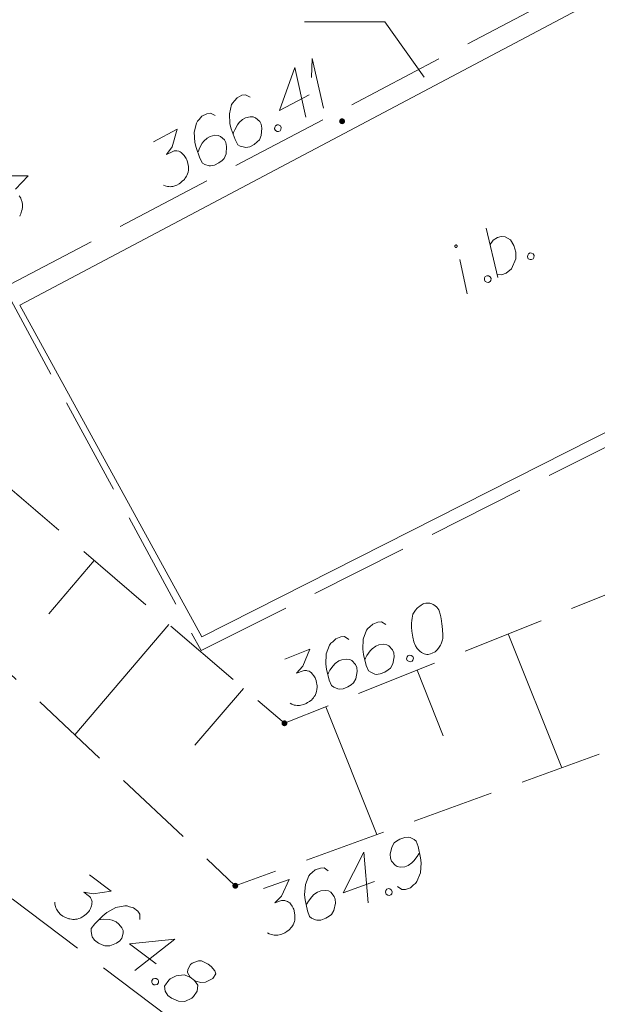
# Model space of a CAD drawing. Header units: metres. Extents: x 5554594 to 5556205, y 5636132 to 5636668.
# Tile 124 of 168: x 5555420 to 5555429, y 5636439 to 5636454. Entities that reach past the tile are written whole.
import ezdxf

# ---------------------------------------------------------------- set-up
doc = ezdxf.new("R2010")
doc.units = ezdxf.units.M
doc.header["$MEASUREMENT"] = 0
doc.header["$XCLIPFRAME"] = 0
doc.linetypes.add('03-linia 3 1', pattern=[2, 1.5, -0.5])
doc.linetypes.add('L_0_05', pattern=[1.75, 1.25, -0.5])
for name, color, linetype, lineweight in [('#digitalizacja', 7, 'Continuous', 18), ('#RASTER', 7, 'Continuous', 18), ('#skartowane', 7, 'Continuous', 18)]:
    doc.layers.add(name, color=color, linetype=linetype, lineweight=lineweight)
picture_1 = doc.add_image_def('image2.tif', size_in_pixel=(18897, 11811))

# ---------------------------------------------------------------- blocks, each defined once
blk = doc.blocks.new('*U307')
at = {"layer": '#skartowane', "color": 7, "linetype": 'ByBlock', "lineweight": 18}
blk.add_line((5555426.75, 5636449.957), (5555426.635, 5636450.478), dxfattribs=at)
at = {"layer": '#skartowane', "color": 7, "linetype": 'ByBlock', "lineweight": 18, "flags": 128}
blk.add_lwpolyline([(5555426.596, 5636450.691), (5555426.595, 5636450.693), (5555426.594, 5636450.694), (5555426.593, 5636450.696), (5555426.591, 5636450.697), (5555426.589, 5636450.698), (5555426.588, 5636450.699), (5555426.586, 5636450.7), (5555426.584, 5636450.701), (5555426.582, 5636450.701), (5555426.58, 5636450.701), (5555426.578, 5636450.701), (5555426.576, 5636450.701), (5555426.574, 5636450.7), (5555426.573, 5636450.7), (5555426.571, 5636450.699), (5555426.569, 5636450.698), (5555426.567, 5636450.697), (5555426.566, 5636450.695), (5555426.565, 5636450.694), (5555426.564, 5636450.692), (5555426.563, 5636450.691), (5555426.562, 5636450.689), (5555426.561, 5636450.687), (5555426.561, 5636450.685), (5555426.561, 5636450.683), (5555426.561, 5636450.681), (5555426.561, 5636450.679), (5555426.562, 5636450.677), (5555426.562, 5636450.675), (5555426.563, 5636450.674), (5555426.564, 5636450.672), (5555426.565, 5636450.671), (5555426.567, 5636450.669), (5555426.568, 5636450.668), (5555426.57, 5636450.667), (5555426.571, 5636450.666), (5555426.573, 5636450.665), (5555426.575, 5636450.664), (5555426.577, 5636450.664), (5555426.579, 5636450.664), (5555426.581, 5636450.664), (5555426.583, 5636450.664), (5555426.585, 5636450.664), (5555426.586, 5636450.665), (5555426.588, 5636450.666), (5555426.59, 5636450.667), (5555426.592, 5636450.668), (5555426.593, 5636450.669), (5555426.594, 5636450.671), (5555426.595, 5636450.673), (5555426.596, 5636450.674), (5555426.597, 5636450.676), (5555426.598, 5636450.678), (5555426.598, 5636450.68), (5555426.598, 5636450.682), (5555426.598, 5636450.684), (5555426.598, 5636450.686), (5555426.597, 5636450.688), (5555426.597, 5636450.689), (5555426.596, 5636450.691)], dxfattribs=at)
blk = doc.blocks.new('*U308')
at = {"layer": '#skartowane', "color": 7, "linetype": 'ByBlock', "lineweight": 18}
blk.add_line((5555427.219, 5636450.206), (5555427.041, 5636450.96), dxfattribs=at)
at = {"layer": '#skartowane', "color": 7, "linetype": 'ByBlock', "lineweight": 18, "flags": 128}
blk.add_lwpolyline([(5555427.099, 5636450.711), (5555427.145, 5636450.775), (5555427.21, 5636450.816), (5555427.268, 5636450.833), (5555427.332, 5636450.827), (5555427.409, 5636450.781), (5555427.462, 5636450.695), (5555427.49, 5636450.59), (5555427.49, 5636450.49), (5555427.425, 5636450.335), (5555427.345, 5636450.273), (5555427.271, 5636450.247), (5555427.208, 5636450.253)], dxfattribs=at)
blk = doc.blocks.new('*U311')
at = {"layer": '#skartowane', "color": 7, "linetype": 'ByBlock', "lineweight": 18}
for q in [(5555424.371, 5636453.256), (5555424.555, 5636452.792)]:
    blk.add_line((5555424.383, 5636453.55), q, dxfattribs=at)

msp = doc.modelspace()

# ---------------------------------------------------------------- hatches: boundary and pattern name
at = {"layer": '#skartowane', "linetype": 'Continuous', "lineweight": 18}
h = msp.add_hatch(color=7, dxfattribs=at)
edge = h.paths.add_edge_path()
edge.add_arc((5555424.84, 5636452.59), 0.045, 0, 360)
h = msp.add_hatch(color=7, dxfattribs=at)
edge = h.paths.add_edge_path()
edge.add_arc((5555423.96, 5636443.4), 0.045, 0, 360)
h = msp.add_hatch(color=7, dxfattribs=at)
edge = h.paths.add_edge_path()
edge.add_arc((5555423.21, 5636440.92), 0.045, 0, 360)

# ---------------------------------------------------------------- linework, layer by layer
at = {"layer": '#digitalizacja', "color": 5, "linetype": 'Continuous', "lineweight": 18, "flags": 128}
for points in [[(5555419.635, 5636451.756), (5555420.048, 5636451.756), (5555419.854, 5636451.555)], [(5555419.913, 5636451.449), (5555419.924, 5636451.431), (5555419.936, 5636451.414), (5555419.942, 5636451.396), (5555419.954, 5636451.355), (5555419.96, 5636451.319), (5555419.96, 5636451.301), (5555419.96, 5636451.278), (5555419.954, 5636451.242), (5555419.948, 5636451.219), (5555419.942, 5636451.195), (5555419.936, 5636451.178), (5555419.93, 5636451.166), (5555419.924, 5636451.154), (5555419.919, 5636451.142)]]:
    msp.add_lwpolyline(points, dxfattribs=at)
at = {"layer": '#skartowane', "color": 7, "linetype": 'Continuous', "lineweight": 18}
for p, q in [((5555419.92, 5636449.78), (5555431.68, 5636456.01)), ((5555422.697, 5636444.719), (5555434.51, 5636450.7)), ((5555419.92, 5636449.78), (5555422.697, 5636444.719))]:
    msp.add_line(p, q, dxfattribs=at)
at = {"layer": '#skartowane', "color": 7, "linetype": '03-linia 3 1', "lineweight": 18}
for p in [(5555434.7, 5636450.55), (5555419.68, 5636450.05)]:
    msp.add_line(p, (5555422.687, 5636444.509), dxfattribs=at)
at = {"layer": '#skartowane', "color": 7, "linetype": 'L_0_05', "lineweight": 18, "flags": 128}
msp.add_lwpolyline([(5555432.93, 5636457.69), (5555438.86, 5636449.66), (5555436.29, 5636445.65), (5555423.21, 5636440.92), (5555417.49, 5636446.3), (5555414.53, 5636446.6), (5555413.43, 5636445.53), (5555422.4, 5636438.76), (5555419.98, 5636436.23), (5555412.85, 5636443.89), (5555412.48, 5636446.64), (5555413.54, 5636447.53), (5555418.01, 5636448.49), (5555423.96, 5636443.4), (5555433.97, 5636447.4), (5555436.04, 5636449.95), (5555431.57, 5636456.93), (5555430.41, 5636459.78), (5555432.93, 5636457.69)], close=True, dxfattribs=at)
at = {"layer": '#skartowane', "color": 7, "linetype": '03-linia 3 1', "lineweight": 18, "flags": 128}
msp.add_lwpolyline([(5555419.68, 5636450.05), (5555431.64, 5636456.34), (5555434.7, 5636450.55)], dxfattribs=at)
at = {"layer": '#skartowane', "color": 7, "linetype": 'Continuous', "lineweight": 18, "flags": 128}
for points in [[(5555424.268, 5636454.109), (5555425.491, 5636454.109), (5555426.093, 5636453.262)], [(5555424.337, 5636452.991), (5555423.887, 5636452.755), (5555424.117, 5636453.409), (5555424.288, 5636452.652)], [(5555423.439, 5636452.96), (5555423.367, 5636452.995), (5555423.312, 5636452.986), (5555423.239, 5636452.948), (5555423.198, 5636452.899), (5555423.172, 5636452.872), (5555423.154, 5636452.843), (5555423.12, 5636452.705), (5555423.128, 5636452.549), (5555423.148, 5636452.473), (5555423.207, 5636452.31), (5555423.248, 5636452.232), (5555423.286, 5636452.212), (5555423.35, 5636452.192), (5555423.371, 5636452.19), (5555423.431, 5636452.201), (5555423.499, 5636452.237), (5555423.546, 5636452.275), (5555423.577, 5636452.305), (5555423.607, 5636452.374), (5555423.616, 5636452.485), (5555423.604, 5636452.546), (5555423.582, 5636452.587), (5555423.52, 5636452.642), (5555423.485, 5636452.657), (5555423.438, 5636452.658), (5555423.367, 5636452.641), (5555423.32, 5636452.617), (5555423.27, 5636452.571), (5555423.242, 5636452.536), (5555423.201, 5636452.461), (5555423.184, 5636452.418), (5555423.176, 5636452.394)], [(5555422.901, 5636452.677), (5555422.829, 5636452.712), (5555422.774, 5636452.703), (5555422.701, 5636452.665), (5555422.659, 5636452.616), (5555422.634, 5636452.589), (5555422.616, 5636452.56), (5555422.582, 5636452.422), (5555422.59, 5636452.266), (5555422.61, 5636452.19), (5555422.669, 5636452.027), (5555422.71, 5636451.949), (5555422.747, 5636451.929), (5555422.811, 5636451.909), (5555422.832, 5636451.907), (5555422.893, 5636451.918), (5555422.961, 5636451.954), (5555423.008, 5636451.992), (5555423.039, 5636452.022), (5555423.069, 5636452.091), (5555423.077, 5636452.202), (5555423.066, 5636452.263), (5555423.044, 5636452.304), (5555422.982, 5636452.359), (5555422.947, 5636452.374), (5555422.899, 5636452.375), (5555422.828, 5636452.358), (5555422.781, 5636452.333), (5555422.732, 5636452.287), (5555422.704, 5636452.253), (5555422.663, 5636452.178), (5555422.646, 5636452.135), (5555422.638, 5636452.111)], [(5555421.959, 5636452.274), (5555422.324, 5636452.467), (5555422.245, 5636452.198), (5555422.161, 5636452.08), (5555422.255, 5636452.13), (5555422.278, 5636452.136), (5555422.292, 5636452.136), (5555422.305, 5636452.136), (5555422.318, 5636452.136), (5555422.347, 5636452.132), (5555422.366, 5636452.121), (5555422.384, 5636452.111), (5555422.398, 5636452.098), (5555422.428, 5636452.067), (5555422.449, 5636452.039), (5555422.458, 5636452.023), (5555422.469, 5636452.002), (5555422.48, 5636451.968), (5555422.486, 5636451.944), (5555422.491, 5636451.921), (5555422.494, 5636451.902), (5555422.495, 5636451.889), (5555422.495, 5636451.876), (5555422.495, 5636451.863), (5555422.493, 5636451.841), (5555422.488, 5636451.812), (5555422.481, 5636451.788), (5555422.476, 5636451.772), (5555422.466, 5636451.754), (5555422.456, 5636451.735), (5555422.44, 5636451.714), (5555422.433, 5636451.703), (5555422.401, 5636451.673), (5555422.373, 5636451.651), (5555422.355, 5636451.635), (5555422.318, 5636451.616), (5555422.274, 5636451.599), (5555422.255, 5636451.596), (5555422.237, 5636451.593), (5555422.218, 5636451.59), (5555422.197, 5636451.592), (5555422.176, 5636451.595), (5555422.139, 5636451.602), (5555422.112, 5636451.614)], [(5555423.824, 5636452.521), (5555423.85, 5636452.535), (5555423.871, 5636452.533), (5555423.898, 5636452.52), (5555423.911, 5636452.494), (5555423.907, 5636452.465), (5555423.896, 5636452.446), (5555423.87, 5636452.432), (5555423.849, 5636452.434), (5555423.822, 5636452.447), (5555423.809, 5636452.473), (5555423.813, 5636452.502), (5555423.824, 5636452.521)], [(5555427.684, 5636450.566), (5555427.71, 5636450.58), (5555427.731, 5636450.578), (5555427.758, 5636450.565), (5555427.772, 5636450.539), (5555427.767, 5636450.51), (5555427.757, 5636450.491), (5555427.731, 5636450.477), (5555427.71, 5636450.479), (5555427.683, 5636450.492), (5555427.669, 5636450.518), (5555427.674, 5636450.547), (5555427.684, 5636450.566)], [(5555427.026, 5636450.218), (5555427.052, 5636450.231), (5555427.074, 5636450.229), (5555427.1, 5636450.217), (5555427.114, 5636450.191), (5555427.11, 5636450.161), (5555427.099, 5636450.143), (5555427.073, 5636450.129), (5555427.052, 5636450.131), (5555427.025, 5636450.144), (5555427.012, 5636450.17), (5555427.016, 5636450.199), (5555427.026, 5636450.218)], [(5555421.057, 5636445.883), (5555420.361, 5636445.069)], [(5555426.087, 5636445.226), (5555426.076, 5636445.222), (5555426.045, 5636445.203), (5555426.025, 5636445.189), (5555426.011, 5636445.177), (5555425.988, 5636445.155), (5555425.962, 5636445.125), (5555425.941, 5636445.098), (5555425.922, 5636445.065), (5555425.914, 5636445.036), (5555425.909, 5636445.002), (5555425.903, 5636444.968), (5555425.9, 5636444.929), (5555425.898, 5636444.902), (5555425.9, 5636444.865), (5555425.906, 5636444.804), (5555425.922, 5636444.715), (5555425.937, 5636444.645), (5555425.961, 5636444.584), (5555425.984, 5636444.543), (5555426.026, 5636444.502), (5555426.053, 5636444.481), (5555426.094, 5636444.459), (5555426.136, 5636444.451), (5555426.154, 5636444.452), (5555426.189, 5636444.459), (5555426.217, 5636444.47), (5555426.259, 5636444.493), (5555426.292, 5636444.52), (5555426.313, 5636444.547), (5555426.341, 5636444.59), (5555426.351, 5636444.613), (5555426.364, 5636444.644), (5555426.372, 5636444.672), (5555426.376, 5636444.693), (5555426.376, 5636444.725), (5555426.377, 5636444.738), (5555426.377, 5636444.77), (5555426.375, 5636444.807), (5555426.373, 5636444.844), (5555426.369, 5636444.868), (5555426.368, 5636444.887), (5555426.365, 5636444.911), (5555426.356, 5636444.965), (5555426.351, 5636444.994), (5555426.345, 5636445.024), (5555426.335, 5636445.065), (5555426.321, 5636445.116), (5555426.315, 5636445.133), (5555426.3, 5636445.152), (5555426.286, 5636445.172), (5555426.257, 5636445.198), (5555426.231, 5636445.214), (5555426.208, 5636445.224), (5555426.18, 5636445.231), (5555426.154, 5636445.234), (5555426.135, 5636445.232), (5555426.116, 5636445.231), (5555426.087, 5636445.226)], [(5555425.509, 5636444.906), (5555425.441, 5636444.949), (5555425.385, 5636444.945), (5555425.308, 5636444.915), (5555425.262, 5636444.871), (5555425.233, 5636444.847), (5555425.213, 5636444.819), (5555425.164, 5636444.686), (5555425.157, 5636444.53), (5555425.169, 5636444.452), (5555425.21, 5636444.284), (5555425.243, 5636444.202), (5555425.278, 5636444.178), (5555425.339, 5636444.152), (5555425.36, 5636444.147), (5555425.422, 5636444.153), (5555425.493, 5636444.181), (5555425.543, 5636444.214), (5555425.578, 5636444.24), (5555425.615, 5636444.306), (5555425.635, 5636444.416), (5555425.629, 5636444.477), (5555425.612, 5636444.521), (5555425.556, 5636444.581), (5555425.523, 5636444.6), (5555425.476, 5636444.607), (5555425.403, 5636444.597), (5555425.354, 5636444.577), (5555425.3, 5636444.536), (5555425.268, 5636444.505), (5555425.22, 5636444.435), (5555425.198, 5636444.394), (5555425.188, 5636444.371)], [(5555422.197, 5636444.908), (5555420.758, 5636443.226)], [(5555424.944, 5636444.68), (5555424.876, 5636444.723), (5555424.82, 5636444.72), (5555424.743, 5636444.689), (5555424.697, 5636444.645), (5555424.669, 5636444.621), (5555424.648, 5636444.594), (5555424.599, 5636444.46), (5555424.592, 5636444.304), (5555424.604, 5636444.226), (5555424.645, 5636444.059), (5555424.678, 5636443.976), (5555424.713, 5636443.952), (5555424.775, 5636443.926), (5555424.796, 5636443.922), (5555424.857, 5636443.927), (5555424.928, 5636443.955), (5555424.979, 5636443.988), (5555425.013, 5636444.015), (5555425.05, 5636444.08), (5555425.07, 5636444.19), (5555425.064, 5636444.251), (5555425.047, 5636444.295), (5555424.991, 5636444.356), (5555424.958, 5636444.374), (5555424.911, 5636444.381), (5555424.838, 5636444.371), (5555424.789, 5636444.351), (5555424.735, 5636444.311), (5555424.704, 5636444.279), (5555424.655, 5636444.209), (5555424.633, 5636444.168), (5555424.623, 5636444.145)], [(5555427.377, 5636444.765), (5555428.193, 5636442.722)], [(5555423.965, 5636444.378), (5555424.348, 5636444.531), (5555424.242, 5636444.273), (5555424.145, 5636444.164), (5555424.244, 5636444.203), (5555424.268, 5636444.207), (5555424.281, 5636444.206), (5555424.295, 5636444.205), (5555424.308, 5636444.203), (5555424.336, 5636444.196), (5555424.354, 5636444.184), (5555424.371, 5636444.172), (5555424.383, 5636444.157), (5555424.41, 5636444.123), (5555424.428, 5636444.093), (5555424.435, 5636444.076), (5555424.444, 5636444.054), (5555424.451, 5636444.019), (5555424.455, 5636443.995), (5555424.458, 5636443.971), (5555424.459, 5636443.952), (5555424.458, 5636443.939), (5555424.457, 5636443.926), (5555424.456, 5636443.913), (5555424.451, 5636443.892), (5555424.444, 5636443.863), (5555424.434, 5636443.841), (5555424.427, 5636443.825), (5555424.415, 5636443.808), (5555424.403, 5636443.79), (5555424.385, 5636443.77), (5555424.377, 5636443.76), (5555424.343, 5636443.734), (5555424.312, 5636443.716), (5555424.292, 5636443.701), (5555424.254, 5636443.686), (5555424.208, 5636443.674), (5555424.189, 5636443.673), (5555424.17, 5636443.672), (5555424.152, 5636443.671), (5555424.131, 5636443.675), (5555424.11, 5636443.679), (5555424.074, 5636443.69), (5555424.049, 5636443.706)], [(5555425.845, 5636444.43), (5555425.873, 5636444.441), (5555425.893, 5636444.436), (5555425.919, 5636444.421), (5555425.93, 5636444.394), (5555425.922, 5636444.365), (5555425.91, 5636444.348), (5555425.882, 5636444.337), (5555425.862, 5636444.341), (5555425.836, 5636444.356), (5555425.825, 5636444.384), (5555425.833, 5636444.412), (5555425.845, 5636444.43)], [(5555425.984, 5636444.209), (5555426.383, 5636443.21)], [(5555423.337, 5636443.933), (5555422.594, 5636443.065)], [(5555424.591, 5636443.652), (5555425.371, 5636441.701)], [(5555425.684, 5636440.906), (5555425.75, 5636440.861), (5555425.807, 5636440.862), (5555425.884, 5636440.89), (5555425.932, 5636440.933), (5555425.961, 5636440.956), (5555425.983, 5636440.983), (5555426.035, 5636441.115), (5555426.048, 5636441.27), (5555426.039, 5636441.348), (5555426.003, 5636441.517), (5555425.973, 5636441.601), (5555425.939, 5636441.626), (5555425.878, 5636441.654), (5555425.857, 5636441.659), (5555425.796, 5636441.656), (5555425.724, 5636441.63), (5555425.672, 5636441.599), (5555425.637, 5636441.574), (5555425.598, 5636441.509), (5555425.574, 5636441.4), (5555425.578, 5636441.339), (5555425.594, 5636441.294), (5555425.648, 5636441.232), (5555425.68, 5636441.212), (5555425.727, 5636441.204), (5555425.8, 5636441.211), (5555425.85, 5636441.23), (5555425.905, 5636441.268), (5555425.937, 5636441.299), (5555425.988, 5636441.368), (5555426.011, 5636441.407), (5555426.022, 5636441.43)], [(5555425.335, 5636440.987), (5555424.857, 5636440.814), (5555425.174, 5636441.431), (5555425.24, 5636440.658)], [(5555424.63, 5636441.147), (5555424.564, 5636441.192), (5555424.508, 5636441.19), (5555424.43, 5636441.162), (5555424.382, 5636441.12), (5555424.353, 5636441.097), (5555424.331, 5636441.07), (5555424.279, 5636440.938), (5555424.266, 5636440.782), (5555424.275, 5636440.704), (5555424.311, 5636440.535), (5555424.341, 5636440.452), (5555424.375, 5636440.427), (5555424.436, 5636440.398), (5555424.457, 5636440.393), (5555424.518, 5636440.396), (5555424.59, 5636440.423), (5555424.642, 5636440.454), (5555424.677, 5636440.479), (5555424.716, 5636440.543), (5555424.74, 5636440.652), (5555424.736, 5636440.714), (5555424.72, 5636440.758), (5555424.666, 5636440.821), (5555424.634, 5636440.84), (5555424.587, 5636440.848), (5555424.514, 5636440.841), (5555424.465, 5636440.823), (5555424.409, 5636440.784), (5555424.377, 5636440.753), (5555424.326, 5636440.685), (5555424.303, 5636440.645), (5555424.292, 5636440.622)], [(5555420.986, 5636441.087), (5555421.316, 5636440.838), (5555421.04, 5636440.795), (5555420.897, 5636440.822), (5555420.982, 5636440.758), (5555420.997, 5636440.739), (5555421.003, 5636440.727), (5555421.009, 5636440.715), (5555421.015, 5636440.703), (5555421.023, 5636440.675), (5555421.022, 5636440.654), (5555421.02, 5636440.632), (5555421.014, 5636440.615), (5555420.999, 5636440.575), (5555420.982, 5636440.543), (5555420.972, 5636440.529), (5555420.957, 5636440.51), (5555420.931, 5636440.485), (5555420.912, 5636440.47), (5555420.893, 5636440.454), (5555420.878, 5636440.444), (5555420.866, 5636440.438), (5555420.854, 5636440.432), (5555420.843, 5636440.426), (5555420.823, 5636440.419), (5555420.794, 5636440.411), (5555420.769, 5636440.408), (5555420.753, 5636440.405), (5555420.732, 5636440.407), (5555420.71, 5636440.408), (5555420.684, 5636440.413), (5555420.671, 5636440.415), (5555420.631, 5636440.43), (5555420.599, 5636440.447), (5555420.577, 5636440.457), (5555420.544, 5636440.481), (5555420.51, 5636440.515), (5555420.499, 5636440.53), (5555420.489, 5636440.545), (5555420.478, 5636440.561), (5555420.471, 5636440.581), (5555420.464, 5636440.601), (5555420.455, 5636440.638), (5555420.455, 5636440.667)], [(5555423.641, 5636440.877), (5555424.03, 5636441.017), (5555423.915, 5636440.762), (5555423.815, 5636440.657), (5555423.915, 5636440.693), (5555423.939, 5636440.696), (5555423.952, 5636440.694), (5555423.965, 5636440.693), (5555423.978, 5636440.691), (5555424.007, 5636440.682), (5555424.024, 5636440.67), (5555424.041, 5636440.657), (5555424.053, 5636440.643), (5555424.078, 5636440.608), (5555424.095, 5636440.576), (5555424.101, 5636440.56), (5555424.109, 5636440.537), (5555424.116, 5636440.502), (5555424.118, 5636440.478), (5555424.121, 5636440.454), (5555424.121, 5636440.435), (5555424.12, 5636440.422), (5555424.118, 5636440.409), (5555424.117, 5636440.396), (5555424.112, 5636440.375), (5555424.103, 5636440.347), (5555424.092, 5636440.324), (5555424.085, 5636440.309), (5555424.073, 5636440.292), (5555424.06, 5636440.275), (5555424.042, 5636440.256), (5555424.033, 5636440.246), (5555423.998, 5636440.221), (5555423.966, 5636440.203), (5555423.946, 5636440.19), (5555423.907, 5636440.176), (5555423.861, 5636440.165), (5555423.842, 5636440.165), (5555423.824, 5636440.164), (5555423.805, 5636440.164), (5555423.784, 5636440.169), (5555423.764, 5636440.174), (5555423.728, 5636440.186), (5555423.703, 5636440.202)], [(5555425.522, 5636440.866), (5555425.55, 5636440.876), (5555425.571, 5636440.871), (5555425.596, 5636440.855), (5555425.606, 5636440.827), (5555425.597, 5636440.799), (5555425.584, 5636440.782), (5555425.557, 5636440.772), (5555425.536, 5636440.777), (5555425.511, 5636440.793), (5555425.501, 5636440.821), (5555425.51, 5636440.849), (5555425.522, 5636440.866)], [(5555421.752, 5636440.406), (5555421.753, 5636440.486), (5555421.722, 5636440.532), (5555421.656, 5636440.582), (5555421.594, 5636440.599), (5555421.559, 5636440.611), (5555421.525, 5636440.614), (5555421.385, 5636440.586), (5555421.248, 5636440.512), (5555421.188, 5636440.462), (5555421.066, 5636440.339), (5555421.012, 5636440.269), (5555421.01, 5636440.226), (5555421.019, 5636440.16), (5555421.026, 5636440.14), (5555421.062, 5636440.09), (5555421.124, 5636440.044), (5555421.178, 5636440.018), (5555421.218, 5636440.002), (5555421.294, 5636440.004), (5555421.398, 5636440.044), (5555421.447, 5636440.081), (5555421.476, 5636440.118), (5555421.499, 5636440.198), (5555421.498, 5636440.235), (5555421.479, 5636440.279), (5555421.433, 5636440.336), (5555421.39, 5636440.368), (5555421.328, 5636440.393), (5555421.284, 5636440.404), (5555421.199, 5636440.409), (5555421.153, 5636440.406), (5555421.128, 5636440.403)], [(5555422.003, 5636439.728), (5555421.597, 5636440.034), (5555422.287, 5636440.105), (5555421.675, 5636439.628)], [(5555422.52, 5636439.522), (5555422.586, 5636439.473), (5555422.609, 5636439.463), (5555422.683, 5636439.444), (5555422.754, 5636439.45), (5555422.869, 5636439.504), (5555422.914, 5636439.573), (5555422.899, 5636439.622), (5555422.843, 5636439.686), (5555422.796, 5636439.721), (5555422.696, 5636439.775), (5555422.65, 5636439.773), (5555422.549, 5636439.737), (5555422.527, 5636439.717), (5555422.483, 5636439.639), (5555422.48, 5636439.597), (5555422.52, 5636439.522), (5555422.431, 5636439.561), (5555422.307, 5636439.543), (5555422.216, 5636439.501), (5555422.193, 5636439.481), (5555422.13, 5636439.388), (5555422.137, 5636439.309), (5555422.179, 5636439.247), (5555422.236, 5636439.204), (5555422.343, 5636439.16), (5555422.441, 5636439.153), (5555422.548, 5636439.206), (5555422.574, 5636439.231), (5555422.626, 5636439.31), (5555422.638, 5636439.404), (5555422.586, 5636439.473)], [(5555422.004, 5636439.505), (5555422.028, 5636439.487), (5555422.035, 5636439.467), (5555422.035, 5636439.438), (5555422.017, 5636439.414), (5555421.989, 5636439.406), (5555421.967, 5636439.407), (5555421.944, 5636439.425), (5555421.937, 5636439.445), (5555421.937, 5636439.475), (5555421.955, 5636439.498), (5555421.983, 5636439.506), (5555422.004, 5636439.505)]]:
    msp.add_lwpolyline(points, dxfattribs=at)

# ---------------------------------------------------------------- block references
at = {"layer": '#skartowane', "color": 7, "linetype": 'Continuous', "lineweight": 18}
for name in ['*U311', '*U308', '*U307']:
    msp.add_blockref(name, (0, 0), dxfattribs=at)

# ---------------------------------------------------------------- pictures from other files: only their frames are drawn
at = {"layer": '#RASTER', "color": 252, "linetype": 'Continuous', "lineweight": 18}
image = msp.add_image(picture_1, insert=(5555393.385, 5636149.865), size_in_units=(811.151, 518.084), dxfattribs=at)
image.set_boundary_path([(-0.5, -0.5), (-0.5, 11810.5), (18896.5, 11810.5), (18896.5, -0.5), (-0.5, -0.5)])
image.dxf.flags = 15

doc.saveas('drawing.dxf')
